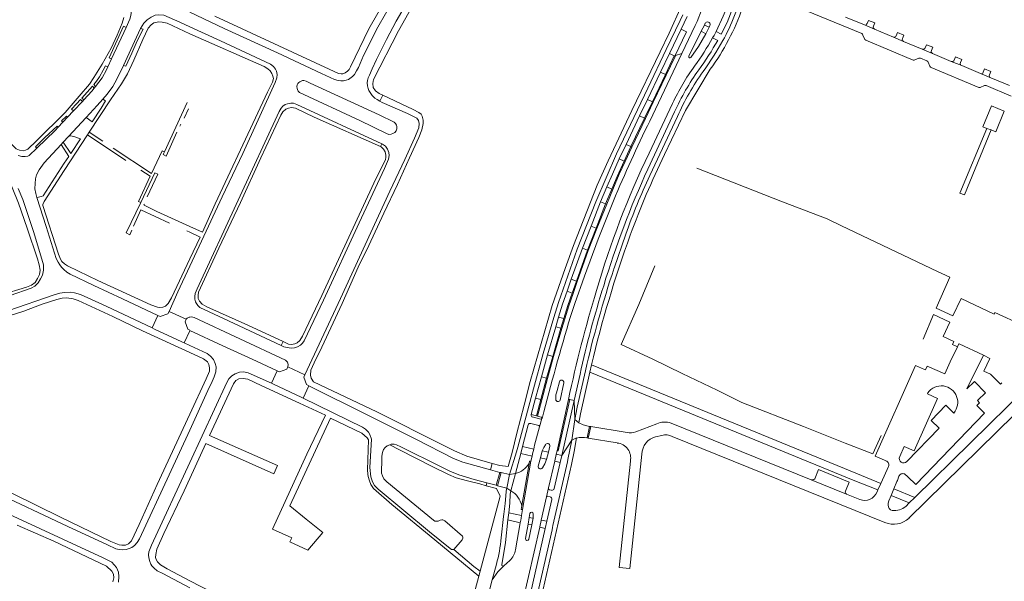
# Model space of a CAD drawing. Extents: x 145000 to 155000, y 457500 to 470000.
# Tile 147 of 196: x 153924 to 154362, y 460691 to 460941. Entities that reach past the tile are written whole.
import ezdxf

# ---------------------------------------------------------------- set-up
doc = ezdxf.new("R2010")
doc.units = 0
doc.header["$LTSCALE"] = 0.2
doc.header["$MEASUREMENT"] = 0
doc.layers.add('kant verharding', color=252, linetype='Continuous', lineweight=0)

msp = doc.modelspace()

# ---------------------------------------------------------------- linework, layer by layer
at = {"layer": 'kant verharding', "lineweight": 0}
for p, q in [((154298.86, 460934.7), (154262.77, 460949.71)), ((154011.17, 460942.34), (154061.98, 460918.79)), ((154218.14, 460940.49), (154219.3, 460942.95)), ((154218.51, 460936.57), (154221.17, 460942.19)), ((154300.07, 460938.51), (154291.7, 460942.01)), ((154301.22, 460939.09), (154301.87, 460940.54)), ((154304.65, 460939.39), (154301.87, 460940.54)), ((153971.63, 460937.34), (153965.1, 460923.42)), ((154218.51, 460936.57), (154213.3, 460925.72)), ((154227.5, 460935.65), (154221.98, 460924.55)), ((154228.9, 460938.46), (154227.5, 460935.65)), ((154229.59, 460934.53), (154227.5, 460935.65)), ((154229.3, 460939.3), (154228.9, 460938.46)), ((154228.9, 460938.46), (154231, 460937.43)), ((154229.59, 460934.53), (154231, 460937.43)), ((154230.94, 460939.55), (154230.64, 460939.69)), ((154231, 460937.43), (154231.37, 460938.24)), ((154300.07, 460938.51), (154304.55, 460936.63)), ((154304.03, 460937.92), (154304.65, 460939.39)), ((154312.94, 460933.12), (154304.55, 460936.63)), ((154232.54, 460932.81), (154234.84, 460931.6)), ((154237.1, 460931.58), (154237.78, 460932.83)), ((154312.94, 460933.12), (154317.41, 460931.19)), ((154314.19, 460933.71), (154314.77, 460935.15)), ((154317.58, 460933.94), (154314.77, 460935.15)), ((154316.95, 460932.53), (154317.58, 460933.94)), ((154325.78, 460927.74), (154317.41, 460931.19)), ((154325.78, 460927.74), (154330.3, 460925.82)), ((154327.07, 460928.29), (154327.67, 460929.72)), ((154330.43, 460928.54), (154327.67, 460929.72)), ((154329.85, 460927.08), (154330.43, 460928.54)), ((153965.1, 460923.42), (153963.48, 460919.93)), ((154218.79, 460925.74), (154204.57, 460895.75)), ((154213.3, 460925.72), (154209.35, 460917.46)), ((154211.53, 460916.43), (154215.49, 460924.71)), ((154211.93, 460916.22), (154215.89, 460924.5)), ((154215.49, 460924.71), (154213.3, 460925.72)), ((154215.67, 460924.63), (154215.49, 460924.71)), ((154215.89, 460924.5), (154215.67, 460924.63)), ((154327.87, 460922.56), (154325.08, 460923.7)), ((154338.69, 460922.3), (154330.3, 460925.82)), ((154340.05, 460922.78), (154340.61, 460924.34)), ((154343.44, 460923.14), (154340.61, 460924.34)), ((154342.76, 460921.73), (154343.44, 460923.14)), ((154338.69, 460922.3), (154343.36, 460920.39)), ((154351.62, 460916.9), (154343.36, 460920.39)), ((154352.95, 460917.45), (154353.51, 460918.91)), ((154356.35, 460917.73), (154353.51, 460918.91)), ((154203.57, 460905.35), (154209.35, 460917.46)), ((154205.75, 460904.31), (154211.53, 460916.43)), ((154211.93, 460916.22), (154206.14, 460904.1)), ((154209.35, 460917.46), (154211.53, 460916.43)), ((154211.53, 460916.43), (154211.93, 460916.22)), ((154351.62, 460916.9), (154356.23, 460914.97)), ((154355.68, 460916.32), (154356.35, 460917.73)), ((154364.57, 460911.49), (154356.23, 460914.97)), ((153958.13, 460911.18), (153957.47, 460910.35)), ((154365.37, 460906.88), (154354.18, 460911.49)), ((153952.88, 460905.22), (153952.21, 460904.51)), ((154085.83, 460907.28), (154084.55, 460904.58)), ((154203.57, 460905.35), (154200.04, 460898.08)), ((154205.75, 460904.31), (154203.57, 460905.35)), ((153952.21, 460904.51), (153948.27, 460900.27)), ((153988.73, 460882.08), (153998.82, 460903.97)), ((153999.49, 460901.26), (153997.46, 460897.03)), ((154202.23, 460896.97), (154205.75, 460904.31)), ((154202.66, 460896.85), (154206.14, 460904.1)), ((154214.76, 460903.58), (154204.26, 460881.54)), ((154206.14, 460904.1), (154205.75, 460904.31)), ((153945.62, 460897.47), (153943.49, 460895.27)), ((153948.27, 460900.27), (153945.62, 460897.47)), ((153946.09, 460888.95), (153953.92, 460897.36)), ((154194.07, 460885.39), (154200.04, 460898.08)), ((154196.22, 460884.37), (154202.23, 460896.97)), ((154202.66, 460896.85), (154196.61, 460884.2)), ((154200.04, 460898.08), (154202.23, 460896.97)), ((154202.23, 460896.97), (154202.66, 460896.85)), ((154215.65, 460899.82), (154203.75, 460874.38)), ((154204.59, 460871.49), (154216.92, 460897.73)), ((153943.49, 460895.27), (153941.42, 460893.06)), ((153995.98, 460894.39), (153995.56, 460893.47)), ((154354.56, 460892.4), (154356.45, 460891.78)), ((153943.68, 460886.39), (153946.09, 460888.95)), ((153954.49, 460889.56), (153955.27, 460890.74)), ((153971.62, 460878.23), (153954.49, 460889.56)), ((153961.28, 460886.77), (153955.27, 460890.74)), ((153994.3, 460890.75), (153989.45, 460880.21)), ((153942.75, 460885.4), (153943.68, 460886.39)), ((154085.4, 460885.69), (154084.81, 460884.42)), ((154194.07, 460885.39), (154191, 460878.99)), ((154193.26, 460877.96), (154196.22, 460884.37)), ((154193.66, 460877.79), (154196.61, 460884.2)), ((154196.22, 460884.37), (154194.07, 460885.39)), ((154196.61, 460884.2), (154196.22, 460884.37)), ((153988.73, 460882.08), (153987.64, 460882.58)), ((153988.73, 460882.08), (153988.15, 460880.81)), ((153989.45, 460880.21), (153988.15, 460880.81)), ((154191, 460878.99), (154193.26, 460877.96)), ((154193.26, 460877.96), (154193.66, 460877.79)), ((153978.2, 460859.49), (153984.4, 460872.68)), ((153985.71, 460872.08), (153981.11, 460862.08)), ((153985.71, 460872.08), (153984.4, 460872.68)), ((154185.49, 460866.47), (154182.73, 460859.86)), ((154184.96, 460858.88), (154187.68, 460865.49)), ((154185.49, 460866.47), (154187.68, 460865.49)), ((154188.1, 460865.33), (154187.68, 460865.49)), ((154185.42, 460858.8), (154188.1, 460865.33)), ((153971.68, 460845.98), (153978.2, 460859.49)), ((153978.2, 460859.49), (153977.12, 460860.01)), ((154178.49, 460849.08), (154182.73, 460859.86)), ((154180.7, 460848.18), (154184.96, 460858.88)), ((154185.42, 460858.8), (154181.11, 460848.01)), ((154182.73, 460859.86), (154184.96, 460858.88)), ((154184.96, 460858.88), (154185.42, 460858.8)), ((154178.49, 460849.08), (154174.65, 460839.26)), ((154176.85, 460838.37), (154180.7, 460848.18)), ((154177.26, 460838.2), (154181.11, 460848.01)), ((154180.7, 460848.18), (154178.49, 460849.08)), ((154181.11, 460848.01), (154180.7, 460848.18)), ((153998.7, 460846.93), (154000, 460846.33)), ((154188.73, 460830.41), (154193.93, 460845.48)), ((154169.66, 460825.4), (154174.65, 460839.26)), ((154174.65, 460839.26), (154176.85, 460838.37)), ((154171.96, 460824.61), (154176.85, 460838.37)), ((154177.26, 460838.2), (154172.36, 460824.45)), ((154176.85, 460838.37), (154177.26, 460838.2)), ((154169.66, 460825.4), (154167.81, 460820.07)), ((154171.96, 460824.61), (154169.66, 460825.4)), ((154170.06, 460819.26), (154171.96, 460824.61)), ((154170.49, 460819.14), (154172.36, 460824.45)), ((154172.36, 460824.45), (154171.96, 460824.61)), ((154167.81, 460820.07), (154170.06, 460819.26)), ((154170.06, 460819.26), (154170.49, 460819.14)), ((153983.33, 460803.75), (153985.77, 460809.22)), ((153986.83, 460808.81), (153985.77, 460809.22)), ((153990.3, 460810.05), (153986.83, 460808.81)), ((153990.79, 460811), (153990.3, 460810.05)), ((153990.79, 460811), (153998.39, 460807.64)), ((154164.06, 460808.62), (154162.75, 460804.26)), ((154164.06, 460808.62), (154166.34, 460807.97)), ((153997.87, 460806.53), (153998.39, 460807.64)), ((153999.16, 460803.14), (153997.87, 460806.53)), ((154159.09, 460791.79), (154162.75, 460804.26)), ((154162.75, 460804.26), (154165.05, 460803.59)), ((154165.05, 460803.59), (154166.34, 460807.97)), ((154165.48, 460803.5), (154166.78, 460807.83)), ((154166.78, 460807.83), (154166.34, 460807.97)), ((153983.33, 460803.75), (153984.29, 460803.22)), ((153984.29, 460803.22), (153996.5, 460797.63)), ((154000, 460802.54), (153997.51, 460797.18)), ((154000, 460802.7), (153999.16, 460803.14)), ((154161.41, 460791.12), (154165.05, 460803.59)), ((154165.48, 460803.5), (154161.8, 460791.02)), ((154165.05, 460803.59), (154165.48, 460803.5)), ((153996.5, 460797.63), (153997.51, 460797.18)), ((153997.51, 460797.18), (154000, 460796.01)), ((154041.5, 460797.69), (154040.69, 460795.93)), ((154341.61, 460795.6), (154341.46, 460795.29)), ((154342.11, 460796.66), (154341.61, 460795.6)), ((154342.15, 460796.75), (154342.11, 460796.66)), ((154342.15, 460796.75), (154352.98, 460791.59)), ((154159.09, 460791.79), (154156.36, 460782.03)), ((154158.68, 460781.44), (154161.41, 460791.12)), ((154161.41, 460791.12), (154159.09, 460791.79)), ((154159.1, 460781.33), (154161.8, 460791.02)), ((154161.8, 460791.02), (154161.41, 460791.12)), ((154352.98, 460791.59), (154345.56, 460776.7)), ((154177.87, 460784.1), (154178.61, 460787.31)), ((154178.61, 460787.31), (154296.95, 460738.89)), ((154381.86, 460786.82), (154322.52, 460728.38)), ((154038.82, 460784.62), (154036.31, 460779.16)), ((154039.85, 460784.29), (154038.82, 460784.62)), ((154043.21, 460785.46), (154039.85, 460784.29)), ((154043.64, 460786.46), (154043.21, 460785.46)), ((154051.15, 460782.9), (154043.64, 460786.46)), ((154051.15, 460782.9), (154050.75, 460781.92)), ((154173.57, 460783.16), (154170.92, 460771.45)), ((154295.82, 460735.82), (154177.87, 460784.1)), ((154036.31, 460779.16), (154037.29, 460778.72)), ((154037.29, 460778.72), (154049.48, 460773.03)), ((154050.39, 460772.59), (154052.91, 460778.04)), ((154050.75, 460781.92), (154051.98, 460778.61)), ((154051.98, 460778.61), (154052.91, 460778.04)), ((154153.8, 460772.58), (154156.36, 460782.03)), ((154156.14, 460771.93), (154158.68, 460781.44)), ((154156.36, 460782.03), (154158.68, 460781.44)), ((154159.1, 460781.33), (154156.55, 460771.82)), ((154158.68, 460781.44), (154159.1, 460781.33)), ((154164.39, 460779.77), (154163.33, 460775.91)), ((154164.78, 460771.67), (154166.32, 460779.32)), ((154328.09, 460774.45), (154328.3, 460774.9)), ((154049.48, 460773.03), (154050.39, 460772.59)), ((154153.8, 460772.58), (154151.83, 460765.22)), ((154156.14, 460771.93), (154153.8, 460772.58)), ((154154.24, 460764.61), (154156.14, 460771.93)), ((154154.7, 460764.5), (154156.55, 460771.82)), ((154156.55, 460771.82), (154156.14, 460771.93)), ((154163.33, 460749.18), (154168.43, 460772)), ((154170.92, 460771.45), (154165.41, 460747.04)), ((154169.02, 460771.88), (154168.43, 460772)), ((154170.92, 460771.45), (154169.02, 460771.88)), ((154171.26, 460763.01), (154170.92, 460771.45)), ((154350.02, 460769.2), (154353.49, 460765.84)), ((154151.83, 460765.22), (154154.24, 460764.61)), ((154148.04, 460751.01), (154150.53, 460760.62)), ((154151.76, 460761.3), (154155.25, 460760.32)), ((154152.5, 460764.16), (154156.02, 460763.24)), ((154154.24, 460764.61), (154154.7, 460764.5)), ((154154.7, 460764.5), (154156.26, 460764.1)), ((154156.56, 460763.56), (154155.57, 460759.84)), ((154156.71, 460763.53), (154156.56, 460763.56)), ((154171.26, 460763.01), (154169.94, 460753.88)), ((154171.26, 460763.01), (154173.1, 460761.59)), ((154198.34, 460757.58), (154207.67, 460761.1)), ((154214.05, 460761.44), (154276.31, 460736.26)), ((154176.67, 460754.9), (154177.77, 460760)), ((154177.24, 460754.74), (154178.4, 460759.86)), ((154178.4, 460759.86), (154177.77, 460760)), ((154178.4, 460759.86), (154194.52, 460757.21)), ((154333.34, 460759.26), (154318.93, 460744.34)), ((154169.94, 460753.88), (154165.41, 460747.04)), ((154169.94, 460753.88), (154168.15, 460745.26)), ((154172.04, 460754.82), (154169.94, 460753.88)), ((154176.67, 460754.9), (154177.24, 460754.74)), ((154190.11, 460752.6), (154177.24, 460754.74)), ((154209.89, 460755.95), (154207.18, 460755.4)), ((154309.2, 460717.29), (154214.57, 460755.55)), ((154142.25, 460738.6), (154145.34, 460748.69)), ((154144.8, 460739), (154147.17, 460747.9)), ((154145.34, 460748.69), (154145.89, 460750.76)), ((154147.17, 460747.9), (154148.04, 460751.01)), ((154147.17, 460747.9), (154152.23, 460746.77)), ((154148.04, 460751.01), (154152.95, 460749.92)), ((154156.72, 460749.08), (154155.93, 460746.03)), ((154156.72, 460749.08), (154159.51, 460748.45)), ((154158.6, 460745.2), (154159.51, 460748.45)), ((154159.51, 460748.45), (154160.13, 460751.2)), ((154162.96, 460747.68), (154163.33, 460749.18)), ((154165.41, 460747.04), (154162.96, 460747.68)), ((154315.76, 460746.53), (154317.79, 460751.1)), ((154133.74, 460740.64), (154134.44, 460743.48)), ((154147.63, 460724.73), (154150.96, 460743.49)), ((154147.99, 460723.01), (154151.72, 460744.45)), ((154152.23, 460746.77), (154151.72, 460744.45)), ((154155.93, 460746.03), (154154.98, 460742.24)), ((154158.44, 460745.47), (154155.93, 460746.03)), ((154159.56, 460732.63), (154162.29, 460744.45)), ((154161.54, 460715.96), (154167.93, 460744.19)), ((154164.72, 460743.93), (154162.05, 460732.34)), ((154162.29, 460744.45), (154164.72, 460743.93)), ((154165.41, 460747.04), (154164.72, 460743.93)), ((154168.15, 460745.26), (154167.93, 460744.19)), ((154309.64, 460744.67), (154309.02, 460744.95)), ((154137.86, 460739.55), (154133.74, 460740.64)), ((154136.32, 460733.8), (154137.86, 460739.55)), ((154136.88, 460733.57), (154138.45, 460739.49)), ((154138.45, 460739.49), (154137.86, 460739.55)), ((154142.25, 460738.6), (154138.45, 460739.49)), ((154140.96, 460732.48), (154142.25, 460738.6)), ((154142.25, 460738.6), (154144.8, 460739)), ((154142.79, 460731.32), (154144.8, 460739)), ((154296.95, 460738.89), (154307.32, 460734.58)), ((154308.8, 460737.84), (154310.74, 460742.08)), ((154317.92, 460738.84), (154319.43, 460737.51)), ((154132.18, 460734.9), (154131.79, 460733.61)), ((154132.18, 460734.9), (154136.32, 460733.8)), ((154292.03, 460729.88), (154276.31, 460736.26)), ((154306.04, 460731.7), (154295.82, 460735.82)), ((154307.32, 460734.58), (154306.04, 460731.7)), ((154307.32, 460734.58), (154308.8, 460737.84)), ((154314.55, 460735.5), (154313.2, 460732.25)), ((154314.73, 460735.92), (154314.55, 460735.5)), ((154314.73, 460735.92), (154315.43, 460737.8)), ((154136.32, 460733.8), (154136.88, 460733.57)), ((154136.88, 460733.57), (154140.96, 460732.48)), ((154142.79, 460731.32), (154140.96, 460732.48)), ((154159.56, 460732.63), (154158.62, 460728.61)), ((154160.86, 460731.55), (154160.11, 460731.72)), ((154292.03, 460729.88), (154298.01, 460727.45)), ((154305.67, 460730.84), (154306.04, 460731.7)), ((154313.2, 460732.25), (154311.95, 460729.32)), ((154322.52, 460728.38), (154313.2, 460732.25)), ((154156.33, 460718.28), (154158.62, 460728.61)), ((154161, 460727.4), (154158.79, 460717.83)), ((154159.18, 460728.88), (154160.27, 460728.62)), ((154320.02, 460725.93), (154311.95, 460729.32)), ((154318.45, 460724.36), (154320.02, 460725.93)), ((154320.02, 460725.93), (154322.52, 460728.38)), ((154139.7, 460720.96), (154139.57, 460719.95)), ((154141.86, 460721.61), (154141.51, 460718.41)), ((154141.86, 460721.61), (154147.54, 460720.37)), ((154147.54, 460720.37), (154147.99, 460723.01)), ((154151.29, 460721.23), (154150.98, 460719.41)), ((154152.7, 460719.39), (154152.76, 460721.05)), ((154139.57, 460719.95), (154138.45, 460710.5)), ((154141.51, 460718.41), (154146.96, 460717.09)), ((154144.88, 460705.14), (154146.96, 460717.09)), ((154146.96, 460717.09), (154147.18, 460718.24)), ((154147.18, 460718.24), (154147.34, 460719.2)), ((154147.34, 460719.2), (154147.54, 460720.37)), ((154150.49, 460716.45), (154150.98, 460719.41)), ((154152.45, 460719.19), (154150.98, 460719.41)), ((154152.67, 460719.2), (154152.15, 460716.19)), ((154152.7, 460719.39), (154152.67, 460719.2)), ((154155.86, 460716.25), (154156.12, 460717.19)), ((154156.12, 460717.19), (154156.33, 460718.28)), ((154156.33, 460718.28), (154158.79, 460717.83)), ((154158.79, 460717.83), (154158.12, 460714.6)), ((153939.46, 460708.87), (153923.18, 460716.06)), ((154052.52, 460704.89), (154059.19, 460712.79)), ((154149.26, 460710.1), (154150.49, 460716.45)), ((154150.49, 460716.45), (154152.15, 460716.19)), ((154152.15, 460716.19), (154150.79, 460709.78)), ((154155.67, 460715.16), (154155.86, 460716.25)), ((154158.12, 460714.6), (154155.67, 460715.16)), ((154161.32, 460714.99), (154161.54, 460715.96)), ((154128.61, 460693.42), (154108.99, 460709.58)), ((154139.69, 460698.02), (154142.32, 460700.3)), ((154129.16, 460695.61), (154128.61, 460693.42)), ((154136.36, 460698.68), (154134.53, 460691.78)), ((154134.53, 460691.78), (154132.65, 460684.81))]:
    msp.add_line(p, q, dxfattribs=at)
at = {"layer": 'kant verharding', "lineweight": 0, "flags": 128}
for points in [[(154105.76, 460988.72), (154105.44, 460987.29), (154096.09, 460965.86), (154089.61, 460954.28), (154085.41, 460947.2), (154083.62, 460943.8), (154079.62, 460936.7), (154071.46, 460919.81), (154070.85, 460918.75), (154070.09, 460918), (154069.16, 460917.26), (154068.08, 460916.79), (154067.31, 460916.78), (154066.19, 460916.97), (154061.98, 460918.79)], [(154108.22, 460987.59), (154105.33, 460979.36), (154103.06, 460973.58), (154100.6, 460968.16), (154097.49, 460962.08), (154093.89, 460955.48), (154083.57, 460937.45), (154077.26, 460924.85), (154074.99, 460919.61), (154074.22, 460918.09), (154073.28, 460916.49), (154072.35, 460915.5), (154070.54, 460914.3), (154069.51, 460913.92), (154068.4, 460913.67), (154067.21, 460913.64), (154065.97, 460913.79), (154064.31, 460914.19), (154058.57, 460916.94), (154039.04, 460926.02), (154015.24, 460936.95), (154000, 460944.1)], [(154113.94, 460985.21), (154109.43, 460973.58), (154107.71, 460969.44), (154105.76, 460965.27), (154100.8, 460955.77), (154091.83, 460940.18), (154087.43, 460932.06), (154083.06, 460923.1), (154081.15, 460919.02), (154079.89, 460916.2), (154079.39, 460914.91), (154079.02, 460913.72), (154078.92, 460912.68), (154079.06, 460911.39), (154079.3, 460910.18), (154079.67, 460909.28), (154081.12, 460907.1), (154082.34, 460905.98), (154083.27, 460905.27), (154084.55, 460904.58)], [(154085.83, 460907.28), (154084.17, 460908.07), (154082.54, 460909.24), (154081.6, 460910.65), (154081.42, 460912.5), (154081.71, 460914.19), (154092.81, 460935.91), (154106.8, 460960.71), (154114.42, 460976.13), (154117.54, 460984.25)], [(153972.5, 460949.1), (153972.95, 460948.35), (153973.49, 460947.06), (153973.85, 460945.38), (153973.92, 460944.57), (153973.85, 460943.58), (153973.65, 460942.16), (153973.3, 460940.99), (153971.63, 460937.34)], [(154170.63, 460840.45), (154181.24, 460867.22), (154186.09, 460878.12), (154196.56, 460900.52), (154209.15, 460926.54), (154213.28, 460934.88), (154218.63, 460946.95)], [(154227.64, 460945), (154225.67, 460940.04), (154225.21, 460939.11), (154224.78, 460938.18), (154218.79, 460925.74)], [(154234.12, 460935.59), (154237.27, 460942.32), (154239.46, 460947.57)], [(154234.12, 460935.59), (154236.41, 460934.4), (154239, 460939.64), (154241.75, 460946.53)], [(153955.27, 460890.74), (153964.74, 460905.23), (153969.68, 460912.35), (153972.33, 460916.81), (153975.05, 460922.77), (153979.18, 460932.09), (153981.49, 460937.08), (153982.76, 460938.53), (153984.06, 460939.37), (153986.28, 460939.92), (153987.74, 460939.8), (153989.93, 460939.33), (154000, 460934.52)], [(153970.69, 460941.73), (153969.89, 460939.26), (153967.72, 460933.95), (153964.98, 460928.23)], [(153978.09, 460936.86), (153979.55, 460939.27), (153981.07, 460940.81), (153982.75, 460941.97), (153984.6, 460942.77), (153986.21, 460943.05), (153988.42, 460942.88), (153995.63, 460939.66), (154000, 460937.66)], [(154145.89, 460750.76), (154152.85, 460776.71), (154157.22, 460792.45), (154161.87, 460808.36), (154163.98, 460815.14), (154172.33, 460838.73), (154180.65, 460859.88), (154189.86, 460881.24), (154203.74, 460910.34), (154211.95, 460927.55), (154218.14, 460940.49)], [(153971.63, 460937.34), (153970.48, 460937.88), (153964.19, 460923.91), (153965.1, 460923.42)], [(153970.58, 460920.52), (153971.52, 460920.23), (153974.2, 460925.87), (153976.66, 460931.41), (153979.19, 460936.59), (153978.09, 460936.86)], [(153970.58, 460920.52), (153976.29, 460933.12), (153978.09, 460936.86)], [(154000, 460937.66), (154013.61, 460931.41), (154035.83, 460921.04), (154037.26, 460920.05), (154038.09, 460918.89), (154038.55, 460917.92), (154038.85, 460916.52), (154038.75, 460914.93), (154038.01, 460912.97), (154023.55, 460881.39), (154014.37, 460862.08), (154005.17, 460842.38), (154000, 460831.18)], [(154215.67, 460924.63), (154220.91, 460935.5), (154218.51, 460936.57)], [(154232.54, 460932.81), (154233.21, 460933.81), (154233.68, 460934.71), (154234.12, 460935.59)], [(153964.98, 460928.23), (153960.99, 460921.04), (153957.29, 460915.05), (153955.36, 460912.15), (153950.85, 460906.82), (153944.5, 460899.6), (153931.78, 460886.89), (153927.89, 460883.3), (153926.98, 460882.76), (153925.83, 460882.52), (153924.21, 460882.74), (153922.73, 460883.4), (153920.18, 460885.9), (153915.1, 460892.09), (153909.88, 460897.73), (153900.83, 460908.31), (153885.48, 460926.5), (153883.07, 460929.87), (153882.55, 460931.98)], [(154000, 460848.85), (154005.62, 460846.31), (154011.31, 460858.89), (154029.17, 460897.21), (154034.56, 460908.6), (154036.73, 460912.98), (154037.16, 460914.75), (154036.99, 460915.78), (154036.53, 460916.9), (154035.8, 460918.05), (154034.77, 460919.02), (154033.03, 460920.06), (154000, 460934.52)], [(154222.86, 460923.98), (154226.29, 460928.94), (154229.59, 460934.53)], [(154298.86, 460934.7), (154299.21, 460934.38), (154299.4, 460934), (154300.07, 460932.33), (154300.29, 460931.96), (154300.62, 460931.73), (154321.75, 460922.89), (154322.17, 460922.83), (154322.49, 460922.91), (154324.31, 460923.73), (154324.55, 460923.78), (154325.08, 460923.7)], [(154218.79, 460925.74), (154216.06, 460924.86), (154215.89, 460924.5)], [(154354.18, 460911.49), (154353.78, 460911.54), (154353.41, 460911.52), (154351.61, 460910.71), (154351.28, 460910.65), (154350.88, 460910.69), (154329.78, 460919.51), (154329.47, 460919.75), (154329.22, 460920.12), (154328.43, 460921.98), (154328.21, 460922.28), (154327.87, 460922.56)], [(153963.48, 460919.93), (153962.45, 460920.38), (153961.49, 460918.36), (153959.77, 460915.38), (153958.48, 460913.46), (153957.25, 460911.94), (153958.13, 460911.18)], [(153963.48, 460919.93), (153962.89, 460918.6), (153960.97, 460914.93), (153958.13, 460911.18)], [(153961.31, 460905.52), (153963.28, 460907.77), (153965.71, 460911.16), (153967.59, 460914.45), (153970.58, 460920.52)], [(154231.52, 460918.81), (154220.45, 460900.38), (154211.16, 460880.82)], [(154053.61, 460912.66), (154084.19, 460898.51), (154090.92, 460895.31), (154091.46, 460894.74), (154091.91, 460893.92), (154092.09, 460893.27), (154092.13, 460892.25), (154091.76, 460891.35), (154091.18, 460890.61), (154090.37, 460890.15), (154089.55, 460889.87), (154088.56, 460889.83), (154087.55, 460890.15), (154075.63, 460895.98), (154048.86, 460908.4), (154048.24, 460909.07), (154047.92, 460909.72), (154047.73, 460910.3), (154047.66, 460911.07), (154047.82, 460911.92), (154048.08, 460912.45), (154048.44, 460912.88), (154048.91, 460913.26), (154050.13, 460913.78), (154050.78, 460913.78), (154051.8, 460913.45), (154053.61, 460912.66)], [(153957.47, 460910.35), (153956.65, 460911.21), (153952.05, 460905.99), (153952.88, 460905.22)], [(153957.47, 460910.35), (153956.39, 460908.98), (153952.88, 460905.22)], [(153952.21, 460904.51), (153951.4, 460905.33), (153949.56, 460903.48), (153947.42, 460901.09), (153948.27, 460900.27)], [(153953.92, 460897.36), (153958.79, 460902.64), (153961.31, 460905.52)], [(153953.92, 460897.36), (153956.57, 460895.44), (153960.58, 460901.47), (153962.44, 460904.75), (153961.31, 460905.52)], [(154085.83, 460907.28), (154099.35, 460900.91), (154101.9, 460899.52), (154102.89, 460898.84), (154103.34, 460897.93), (154103.87, 460896.08), (154103.86, 460894.64), (154103.26, 460891.84), (154101.9, 460888.37), (154097.7, 460879.36), (154092.32, 460867.6), (154086.24, 460854.76), (154079.57, 460840.46), (154074.89, 460830.74), (154067.7, 460814.56), (154058.7, 460795.2), (154055.36, 460788.23), (154053.87, 460784.98), (154053.63, 460782.71), (154054.02, 460781.38), (154055.09, 460779.86), (154083.21, 460766.39), (154112.34, 460751.77)], [(154040.69, 460795.93), (154014.94, 460807.92), (154004.47, 460812.87), (154003.5, 460813.71), (154002.91, 460814.58), (154002.57, 460815.39), (154002.23, 460816.52), (154002.21, 460817.72), (154002.42, 460819.1), (154003.27, 460821.17), (154021.45, 460860.56), (154039.76, 460899.97), (154040.6, 460901.5), (154041.43, 460902.35), (154042.48, 460903.06), (154043.44, 460903.45), (154044.89, 460903.75), (154046.06, 460903.67), (154047.68, 460903.14), (154085.4, 460885.69)], [(154084.81, 460884.42), (154055.31, 460897.52), (154046.95, 460901.44), (154045.25, 460901.79), (154043.92, 460901.55), (154042.78, 460901.04), (154041.38, 460899.9), (154040.54, 460898.42), (154031.64, 460879.43), (154022.51, 460859.59), (154012.94, 460839.21), (154003.86, 460819.71), (154003.65, 460818.26), (154003.72, 460816.9), (154004.33, 460815.59), (154005.55, 460814.38), (154007.63, 460813.12), (154025.82, 460804.95), (154041.5, 460797.69)], [(154084.55, 460904.58), (154085.62, 460904), (154096.88, 460899.16), (154099.85, 460897.65), (154100.96, 460896.97), (154101.69, 460895.99), (154102.08, 460894.7), (154101.89, 460892.74), (154099.93, 460888.08), (154095.67, 460878.72), (154089, 460864.51), (154066.98, 460816.91), (154051.15, 460782.9)], [(154356.45, 460891.78), (154358.48, 460890.96), (154362.24, 460900.19), (154356.65, 460902.46), (154352.74, 460893.19), (154354.56, 460892.4)], [(153945.62, 460897.47), (153945.13, 460897.92), (153942.92, 460895.81), (153943.49, 460895.27)], [(153941.42, 460893.06), (153940.94, 460893.48), (153935.53, 460888.44), (153931.38, 460884.26), (153931.92, 460883.68)], [(153941.42, 460893.06), (153940.05, 460891.56), (153931.92, 460883.68)], [(154354.56, 460892.4), (154342.57, 460863.72), (154344.52, 460862.95), (154356.45, 460891.78)], [(153901.89, 460891.29), (153913.57, 460878.33), (153916.22, 460874.93), (153918.71, 460870.84), (153921, 460866.24), (153923.77, 460859.28), (153927.63, 460848.09), (153932.19, 460834.54), (153933.03, 460831.75), (153933.4, 460829.4), (153933.16, 460827.53), (153932.33, 460825.76), (153931.18, 460824), (153929.65, 460822.78), (153927.39, 460821.82), (153915.63, 460818.28), (153913.05, 460818.07), (153910.94, 460818.19), (153909.06, 460818.65), (153906.47, 460819.62), (153901.66, 460822.07), (153888.36, 460829.21)], [(154000, 460834.43), (153991.88, 460817.11), (153990.39, 460814.56), (153989.16, 460813.44), (153988.01, 460813.01), (153986.63, 460812.8), (153985.57, 460812.95), (153982.74, 460814.08), (153959.1, 460824.92), (153950.47, 460828.94), (153945.61, 460831.31), (153944.22, 460832.21), (153943.06, 460833.33), (153942.49, 460834.32), (153941.54, 460836.53), (153934.68, 460858.19), (153934.69, 460858.65), (153935.29, 460860.05), (153944.14, 460873.81), (153954.49, 460889.56)], [(153943.68, 460886.39), (153947.06, 460881.34), (153951.43, 460887.85), (153948.42, 460888.93), (153946.95, 460889.15), (153946.09, 460888.95)], [(153931.92, 460883.68), (153928.52, 460880.44), (153927.89, 460880.18), (153926.82, 460879.94), (153925.27, 460879.99), (153923.71, 460880.38)], [(153932.03, 460861.8), (153931.49, 460863.51), (153931.06, 460865.63), (153931.15, 460868.01), (153931.39, 460869.99), (153931.87, 460871.86), (153933, 460874.06), (153935.2, 460877.16), (153942.75, 460885.4)], [(153932.03, 460861.8), (153934.09, 460862.19), (153934.72, 460862.5), (153944.16, 460876.98), (153946.23, 460879.94), (153942.75, 460885.4)], [(153965.89, 460883.71), (153982.92, 460872.46), (153987.64, 460882.58)], [(154085.4, 460885.69), (154085.77, 460885.52), (154087.01, 460884.62), (154087.95, 460883.31), (154088.56, 460881.83), (154088.62, 460880.47), (154088.31, 460878.75), (154086.54, 460874.59), (154075.28, 460850.56), (154059.48, 460816.14), (154050.82, 460797.97), (154050.19, 460797.04), (154049.18, 460796.04), (154047.87, 460795.37), (154046.55, 460794.95), (154045.1, 460794.77), (154043.37, 460795), (154041.77, 460795.43), (154040.69, 460795.93)], [(154041.5, 460797.69), (154043.88, 460796.59), (154045.27, 460796.46), (154046.69, 460796.73), (154047.77, 460797.19), (154048.91, 460798.2), (154050.13, 460800.11), (154058.72, 460818.14), (154081.84, 460868.1), (154087.11, 460878.65), (154087.26, 460879.48), (154087.2, 460880.61), (154086.93, 460882.04), (154086.17, 460883.25), (154085.05, 460884.31), (154084.81, 460884.42)], [(154191, 460878.99), (154187.95, 460872.14), (154185.49, 460866.47)], [(153929.46, 460821.41), (153920.08, 460818.2), (153914.7, 460816.7), (153913.08, 460816.59), (153911.32, 460816.7), (153909.67, 460816.93), (153907.61, 460817.54), (153904.97, 460818.77), (153895.38, 460823.68), (153888.27, 460827.63), (153881.23, 460831.71), (153870.72, 460838.21), (153864.9, 460841.92), (153858.3, 460846.46), (153850.75, 460851.87), (153841.07, 460859.12), (153832.14, 460866.19), (153824.85, 460872.18), (153821.85, 460875.11), (153820.86, 460876.84), (153820.39, 460878.31)], [(154187.68, 460865.49), (154190.09, 460871.09), (154193.26, 460877.96)], [(154193.66, 460877.79), (154191.02, 460872.07), (154188.1, 460865.33)], [(154225.58, 460874.86), (154263.58, 460859.86), (154283.42, 460852.21), (154289.86, 460849.09), (154332.59, 460828.84)], [(153977.12, 460860.01), (153982.33, 460871.18), (153978.19, 460873.92)], [(153818.39, 460869.71), (153830.55, 460859.47), (153858.5, 460838.85), (153872.48, 460829.93), (153893.3, 460817.8), (153903.76, 460812.41), (153906.35, 460811.27), (153908.4, 460810.79), (153910.93, 460810.56), (153914.05, 460810.53), (153917.04, 460810.9), (153919.47, 460811.56), (153939.26, 460818.31), (153942.25, 460819.23), (153944.28, 460819.57), (153946.77, 460819.66), (153948.75, 460819.42), (153951.44, 460818.58), (153962.76, 460813.38), (153983.33, 460803.75)], [(153923.73, 460865.76), (153925.76, 460860.93), (153930.41, 460846.6), (153934.21, 460834.31), (153934.87, 460831.76), (153934.98, 460829.49), (153934.52, 460827.27), (153933.66, 460825.56), (153932.49, 460823.8), (153931.01, 460822.28), (153929.46, 460821.41)], [(153985.77, 460809.22), (153970.1, 460816.71), (153957.39, 460822.61), (153946.72, 460827.68), (153945.36, 460828.59), (153943.93, 460829.74), (153942.89, 460830.82), (153942.13, 460831.86), (153941.44, 460832.97), (153940.6, 460834.7), (153936.15, 460848.89), (153932.03, 460861.8)], [(153979.59, 460858.84), (153979.71, 460858.67), (153979.73, 460858.36), (153985.28, 460855.52), (154000, 460848.85)], [(154188.45, 460860.34), (154181.62, 460843.2), (154175.52, 460826.84), (154171.2, 460814.56), (154169.35, 460808.82)], [(153834.74, 460853.34), (153843.87, 460846.46), (153862.74, 460833.35), (153880.24, 460822.67), (153899.24, 460812.35), (153904.11, 460810.29), (153907.7, 460808.7), (153911.35, 460808.2), (153915.46, 460808.34), (153920.03, 460809.28), (153926.12, 460811.24), (153934.38, 460814.31), (153940.81, 460816.42), (153943.29, 460816.99), (153945.3, 460817.09)], [(153974.95, 460849.05), (153978.24, 460856.21), (153991.03, 460850.41)], [(153971.68, 460845.98), (153973.29, 460845.21), (153974.29, 460847.27)], [(154000, 460846.33), (154004.57, 460844.18), (154000, 460834.43)], [(154143.39, 460748.37), (154145.43, 460757), (154148.73, 460769.46), (154151.41, 460779.99), (154161.16, 460813.78), (154166.96, 460830.23), (154170.63, 460840.45)], [(154000, 460831.18), (153994.73, 460819.76), (153990.79, 460811)], [(154206.81, 460831.37), (154199.68, 460814.24), (154191.92, 460796.37)], [(154332.59, 460828.84), (154338.06, 460826.34), (154332.04, 460812.58), (154339.42, 460809.1), (154343.06, 460816.78), (154357.83, 460809.9), (154358.14, 460810.58), (154370.42, 460804.99), (154376.3, 460797.14), (154375.28, 460794.91), (154374.42, 460795.35)], [(154167.81, 460820.07), (154165.75, 460814.3), (154164.06, 460808.62)], [(154166.34, 460807.97), (154168.1, 460813.72), (154170.06, 460819.26)], [(154170.49, 460819.14), (154168.56, 460813.66), (154166.78, 460807.83)], [(153945.3, 460817.09), (153948.18, 460816.71), (153950.37, 460815.93), (153965.73, 460808.85), (153978.91, 460802.49), (154000, 460792.85)], [(153762.31, 460809.15), (153763.19, 460808.85), (153765.08, 460807.73), (153767.54, 460805.65), (153771.88, 460801.35), (153781.53, 460792.62), (153792.23, 460784.33), (153800.59, 460778.4), (153809.49, 460773.1), (153819.44, 460767.6), (153839.63, 460758), (153869.72, 460744.06), (153890.46, 460734.37), (153915.69, 460722.75), (153961.49, 460701.49), (153965.3, 460699.6), (153967.34, 460697.22), (153968.23, 460695.11), (153968.5, 460693.22), (153968.29, 460690.64)], [(153998.39, 460807.64), (153998.9, 460808.13), (153999.78, 460808.54), (154000, 460808.57)], [(154000, 460808.57), (154000.8, 460808.67), (154001.97, 460808.38), (154042.59, 460789.4), (154043.45, 460788.52), (154043.75, 460787.49), (154043.64, 460786.46)], [(154341.46, 460795.29), (154339.21, 460796.34), (154339.89, 460797.79), (154335.1, 460799.98), (154338.11, 460806.3), (154330.8, 460809.71), (154326.12, 460798.73)], [(154000, 460758.31), (153990.82, 460738.46), (153977.57, 460710.04), (153976.64, 460708.31), (153975.4, 460706.99), (153974.19, 460706.2), (153973.1, 460705.67), (153971.71, 460705.27), (153970.18, 460705.11), (153968.52, 460705.22), (153967.17, 460705.56), (153963.46, 460707.38), (153945.8, 460715.49), (153911.61, 460731.48), (153895.53, 460738.83), (153859.98, 460755.47), (153827.16, 460770.66), (153810.96, 460779.15), (153801.58, 460785.22), (153794.35, 460790.54), (153787.12, 460796.1), (153779.4, 460802.76), (153773.68, 460808.04)], [(154038.82, 460784.62), (154027.67, 460789.81), (154014.67, 460795.76), (154000.04, 460802.68)], [(154000, 460796.01), (154007.7, 460792.38), (154009.28, 460791.25), (154010.58, 460789.69), (154011.31, 460788), (154011.76, 460786.53), (154011.65, 460784.31), (154010.9, 460781.98), (154009.96, 460779.89), (154008.02, 460775.89), (154000, 460758.31)], [(154191.92, 460796.37), (154205.93, 460789.9), (154218.93, 460783.46), (154234.58, 460776.12), (154245.51, 460770.59), (154272.92, 460759.91), (154291.5, 460752.55), (154303.78, 460747.83), (154307.46, 460755.86)], [(154000, 460792.85), (154006.11, 460790.07), (154007.87, 460788.63), (154008.51, 460787.49), (154008.73, 460785.97), (154008.71, 460784.47), (154007.28, 460781.11), (154000, 460765.49)], [(154335.83, 460783.39), (154338.25, 460788.62), (154341.46, 460795.29)], [(154361.23, 460779.42), (154360.62, 460778.79), (154356.09, 460783.23), (154353.24, 460784.54), (154355.87, 460790.17), (154352.98, 460791.59)], [(154326.85, 460785.27), (154322.8, 460787.11), (154304.89, 460746.73), (154309.02, 460744.95)], [(154335.83, 460783.39), (154327.98, 460786.82), (154327.24, 460785.1), (154326.85, 460785.27)], [(154000, 460743.97), (154016.43, 460779.56), (154017.4, 460781.12), (154018.64, 460782.42), (154020.16, 460783.4), (154022.07, 460784.14), (154024.04, 460784.19), (154025.92, 460783.87), (154036.31, 460779.16)], [(154171.26, 460763.01), (154172.28, 460768.47), (154175.95, 460784.63)], [(154173.1, 460761.59), (154173.71, 460765.6), (154177.87, 460784.1)], [(154000, 460736.74), (154007.15, 460752.44), (154037.38, 460738.9), (154039.03, 460742.59), (154008.77, 460755.99), (154019.43, 460778.95), (154020.41, 460780.34), (154021.88, 460781.18), (154023.72, 460781.35), (154025.8, 460780.93), (154031.69, 460778.15), (154048.74, 460770.27), (154060.42, 460765.01), (154052.03, 460747.57), (154036.76, 460714.32)], [(154052.91, 460778.04), (154078.86, 460765.11), (154100.61, 460754.37), (154117.27, 460745.71), (154121.49, 460744.13), (154133.74, 460740.64)], [(154345.56, 460776.7), (154348.97, 460779.89), (154353.89, 460774.95), (154350.58, 460771.65)], [(154317.79, 460751.1), (154322.21, 460749.12), (154332.56, 460772.44), (154328.09, 460774.45)], [(154050.39, 460772.59), (154076.78, 460759.57), (154078.15, 460758.82), (154079.5, 460757.48), (154080.14, 460756.31), (154080.79, 460754.36), (154080.14, 460741.76), (154080.47, 460737.49), (154081.23, 460735.33), (154082.22, 460733.63), (154083.82, 460732.09), (154106.68, 460713.09), (154115.8, 460705.62), (154116.39, 460705.24), (154116.84, 460705.18), (154117.39, 460705.22)], [(154163.33, 460749.18), (154163.89, 460749.07), (154169.02, 460771.88)], [(154339.76, 460765.91), (154336.26, 460769.37), (154329.81, 460762.66), (154333.34, 460759.26)], [(154350.58, 460771.65), (154350.34, 460771.42), (154351.31, 460770.51), (154350.02, 460769.2)], [(154000, 460765.49), (153985.47, 460734.13), (153977.49, 460716.42), (153974.13, 460709.08), (153972.78, 460707.72), (153971.36, 460707.22), (153969.71, 460707.13), (153968.61, 460707.25), (153964.83, 460708.76), (153942.42, 460719.63), (153910.83, 460735.18), (153875.77, 460751.47), (153867.5, 460755.15)], [(154319.43, 460737.51), (154322.97, 460734.21), (154353.49, 460765.84)], [(154368.83, 460765.1), (154366.71, 460765.15), (154319.89, 460719.13)], [(154062.64, 460763.63), (154044.43, 460724.63), (154051.79, 460718.73), (154059.19, 460712.79)], [(154108.99, 460709.58), (154089.8, 460725.24), (154081.73, 460732.29), (154080.55, 460734.12), (154079.9, 460735.84), (154079.37, 460737.68), (154079.16, 460738.81), (154079.06, 460740.67), (154079.47, 460754.01), (154078.95, 460754.95), (154076.55, 460756.99), (154062.64, 460763.63)], [(154177.77, 460760), (154175.01, 460760.69), (154173.1, 460761.59)], [(154155.57, 460759.84), (154153.32, 460751.6), (154152.95, 460749.92)], [(154088.93, 460751.82), (154087.81, 460751.34), (154086.94, 460750.6), (154086.22, 460749.69), (154085.68, 460748.36), (154085.45, 460746.76), (154085.38, 460743.85), (154085.22, 460740.91), (154085.3, 460739.25), (154085.65, 460738.04), (154086.34, 460736.73), (154087.67, 460735.38), (154108.38, 460718.28), (154108.99, 460717.9), (154109.63, 460717.8), (154110.41, 460717.86), (154111.39, 460718.29), (154112.1, 460718.5), (154112.59, 460718.45), (154113.47, 460717.95), (154121.27, 460711.2), (154121.44, 460710.82), (154121.47, 460710.27), (154121.12, 460709.59), (154117.39, 460705.22)], [(154132.18, 460734.9), (154126.43, 460736.3), (154119.69, 460738.42), (154115.59, 460740.14), (154111.75, 460742.02), (154093.92, 460750.93), (154092, 460751.84), (154090.87, 460752.11), (154089.62, 460752.02), (154088.93, 460751.82)], [(154131.79, 460733.61), (154128.99, 460734.37), (154123.54, 460735.72), (154118.49, 460737.11), (154115.13, 460738.59), (154108.07, 460742.07), (154093.23, 460749.49), (154088.93, 460751.82)], [(154112.34, 460751.77), (154117.75, 460749.06), (154123.22, 460746.76), (154134.44, 460743.48)], [(154150.53, 460658.22), (154169.71, 460743.09), (154171.03, 460748.83), (154172.04, 460754.82)], [(154158.16, 460751.8), (154157.45, 460750.61), (154156.72, 460749.08)], [(154134.44, 460743.48), (154137.89, 460742.65), (154141.64, 460742.16), (154143.39, 460748.37)], [(154152.95, 460749.92), (154152.71, 460748.84), (154152.49, 460747.84), (154152.23, 460746.77)], [(154162.29, 460744.45), (154162.55, 460745.58), (154162.77, 460746.53), (154162.96, 460747.68)], [(154201.08, 460747.63), (154195.75, 460696.72), (154191.05, 460697.25), (154195.96, 460744.53)], [(154000, 460688.22), (153987.96, 460694.5), (153985.52, 460695.82), (153984.08, 460696.89), (153983.16, 460697.96), (153982.69, 460698.79), (153982.2, 460699.88), (153981.77, 460701.49), (153981.67, 460702.9), (153981.8, 460704.21), (153982.91, 460707.13), (154000, 460743.97)], [(154151.72, 460744.45), (154151.13, 460744.55), (154150.96, 460743.49)], [(154156.89, 460741.48), (154157.95, 460743.32), (154158.6, 460745.2)], [(154277.99, 460736.7), (154279.63, 460740.78), (154293.28, 460735.21), (154291.61, 460731.12)], [(154000, 460691.37), (153989.9, 460696.71), (153986.99, 460698.42), (153985.64, 460699.74), (153985, 460700.72), (153984.75, 460701.73), (153984.88, 460702.97), (153985.32, 460705.45), (153988.48, 460712.36), (153997.49, 460731.28), (154000, 460736.74)], [(154131.79, 460733.61), (154136.46, 460732.29), (154138.02, 460728.98), (154129.16, 460695.61)], [(154140.96, 460732.48), (154140.86, 460732.2), (154140.66, 460730.89), (154140.29, 460725.7), (154139.7, 460720.96)], [(154142.79, 460731.32), (154142.56, 460729.81), (154142.3, 460725.79), (154141.86, 460721.61)], [(154311.95, 460729.32), (154310.88, 460726.82), (154310.6, 460725.85), (154310.61, 460724.97)], [(154147.99, 460723.01), (154147.4, 460723.07), (154147.63, 460724.73)], [(154138.73, 460698.41), (154140.36, 460708.35), (154141.51, 460718.41)], [(154036.76, 460714.32), (154045.31, 460710.4), (154044.47, 460708.58), (154052.52, 460704.89)], [(154132.76, 460625.48), (154137.51, 460639.08), (154140.65, 460650.11), (154143.09, 460660.31), (154155.67, 460715.16)], [(154135.09, 460624.61), (154139.7, 460637.3), (154142.28, 460646.04), (154145.7, 460660.09), (154158.12, 460714.6)], [(154161.32, 460714.99), (154161.11, 460713.98), (154148.64, 460658.87), (154146.69, 460651.06), (154144.91, 460643.78), (154142.61, 460636.58), (154138.55, 460625.34), (154137.4, 460622.06)], [(153939.46, 460708.87), (153963.01, 460697.8), (153965.39, 460695.66), (153966.01, 460694.27), (153966.15, 460692.59), (153965.8, 460690.91)], [(154117.39, 460705.22), (154126.29, 460697.75), (154129.16, 460695.61)], [(154139.69, 460698.02), (154137.08, 460695.33), (154134.53, 460691.78)], [(154000, 460691.37), (154010.04, 460686.07), (154034.87, 460673.32), (154062.01, 460659.12), (154098.82, 460639.88), (154108.66, 460634.67)], [(154128.61, 460693.42), (154113.32, 460636.49), (154111.61, 460634.98)]]:
    msp.add_lwpolyline(points, dxfattribs=at)
at = {"layer": 'kant verharding', "lineweight": 0}
for centre, radius, start, end in [((154145.45, 460981.34), 106.39, 324.0025, 340.6246), ((154161.22, 460974.18), 87.02, 331.6228, 339.7811), ((154230.15, 460938.88), 0.946, 58.5594, 153.5008), ((154230.42, 460938.65), 1.04, 336.3416, 59.875), ((154300.37, 460939.34), 0.888, 249.9065, 343.3029), ((154304.94, 460937.53), 0.989, 157.2741, 246.6347), ((154134.88, 460986.04), 111.23, 323.7241, 331.4079), ((154107.87, 461004.33), 146.32, 324.0809, 330.1963), ((154123.56, 460994.23), 129.67, 323.8762, 331.1099), ((154313.29, 460934), 0.944, 248.5282, 342.3342), ((154318.04, 460932.15), 1.15, 160.8767, 236.7849), ((154326.17, 460928.6), 0.95, 245.6274, 340.7376), ((154330.7, 460926.67), 0.945, 154.0485, 244.6565), ((154222.48, 460924.36), 0.537, 159.5945, 315.2038), ((154339.09, 460923.33), 1.1, 248.5456, 330.5013), ((154303.02, 460862.89), 97.19, 143.8449, 155.2501), ((154315.29, 460855.05), 109.23, 144.4944, 155.8032), ((154343.73, 460921.36), 1.04, 158.799, 248.7542), ((154316.9, 460854.21), 109.05, 144.3349, 156.4742), ((154352.02, 460917.81), 0.996, 246.3174, 338.6339), ((154356.62, 460915.92), 1.03, 156.6244, 247.5173), ((154833.4, 460588), 700.09, 153.92315, 157.10752), ((154575.01, 460704.77), 410.73, 154.5093, 163.6576), ((154530.21, 460723.89), 355.55, 153.8081, 160.0805), ((154560.27, 460709.67), 392.72, 155.2042, 163.3031), ((154477.33, 460744.55), 300.83, 155.0408, 160.3965), ((154698.5, 460662.83), 534.58, 160.0733, 166.5355), ((154661.11, 460673.88), 497.64, 161.6659, 167.1407), ((154592.19, 460692.21), 428.38, 162.293, 167.743), ((154744.96, 460649.42), 589.42, 163.14309, 167.9972), ((155240.04, 460485.39), 1118.47, 163.19129, 165.60016), ((154165.36, 460779.56), 0.989, 346.1995, 167.5551), ((154334.27, 460770.71), 7.3, 318.8759, 144.8949), ((154172.21, 460772.69), 9.44, 160.1028, 184.5412), ((154163.82, 460771.99), 1.02, 182.3234, 342.0716), ((154152.68, 460765.01), 0.875, 166.3332, 258.372), ((154151.48, 460760.35), 0.991, 73.633, 164.1205), ((154156.11, 460763.7), 0.47, 258.6179, 342.0531), ((154156.16, 460763.7), 0.42, 340.9028, 76.2739), ((154211.28, 460753.2), 8.69, 71.4568, 114.6065), ((154155.17, 460759.92), 0.402, 348.5568, 78.6558), ((154195.7, 460764.91), 7.79, 261.293, 289.8463), ((154211.68, 460749.28), 6.9, 65.1829, 104.9759), ((154159.09, 460751.33), 1.05, 353.1942, 152.9438), ((154174.54, 460744.57), 10.54, 78.3625, 103.7176), ((154189.45, 460745.96), 6.66, 347.5896, 84.3493), ((154209.35, 460747.42), 8.27, 105.215, 178.4966), ((154142.16, 460749.09), 10.43, 284.6657, 327.5349), ((154158.36, 460745.24), 0.243, 350.3309, 70.3402), ((154308.98, 460742.86), 1.92, 335.98, 69.945), ((154317.5, 460745.67), 1.95, 153.8147, 317.0167), ((154156.05, 460742.14), 1.07, 174.6061, 322.0293), ((154317.19, 460737.09), 1.9, 67.2456, 157.955), ((154276.82, 460737.74), 1.56, 251.2209, 318.4885), ((154137.9, 460722.66), 9.95, 11.9979, 60.5369), ((154160.27, 460732.44), 0.735, 165.0418, 257.8275), ((154161.05, 460732.55), 1.02, 259.3015, 347.6088), ((154292.48, 460730.72), 0.952, 155.2519, 242.1716), ((154300.16, 460732.94), 5.9, 248.6928, 339.1738), ((154159.06, 460728.42), 0.483, 76.123, 156.5964), ((154160.11, 460727.7), 0.937, 341.4907, 80.1188), ((154152.02, 460721.08), 0.74, 357.531, 167.8239), ((154312.86, 460724.84), 2.25, 176.8926, 260.1217), ((154313.56, 460730.03), 7.49, 261.6158, 310.7655), ((154152.56, 460719.31), 0.16, 228.556, 313.5659), ((154152.56, 460719.31), 0.157, 310.8637, 29.4541), ((154313.1, 460726.59), 10.09, 247.2309, 312.303), ((154074.92, 460715.63), 63.74, 344.5799, 355.3875), ((154150.04, 460710), 0.784, 172.8586, 343.2696), ((154136.35, 460706.56), 8.66, 313.6802, 350.5198), ((154139.31, 460698.46), 0.586, 184.5473, 310.5253)]:
    msp.add_arc(centre, radius, start, end, dxfattribs=at)

doc.saveas('drawing.dxf')
